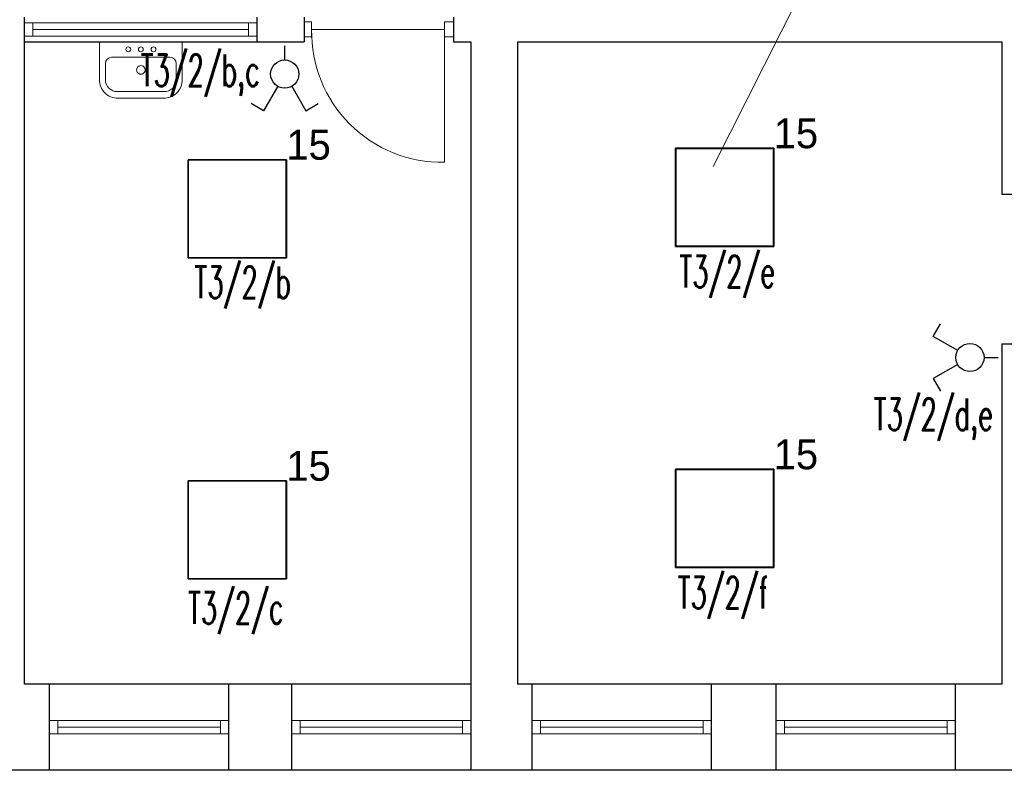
# Model space of a CAD drawing. Header units: millimetres. Extents: x 2260 to 32334, y -33324 to 11762.
# Tile 59 of 79: x 12989 to 13583, y 6196 to 6648. Entities that reach past the tile are written whole.
import ezdxf
from ezdxf.enums import TextEntityAlignment as Align

# ---------------------------------------------------------------- set-up
doc = ezdxf.new("R2010")
doc.units = ezdxf.units.MM
for name, color, linetype, lineweight in [('B_Wyposażenie', 10, 'Continuous', 9), ('E-OPISY', 7, 'Continuous', 0), ('stolarka', 3, 'Continuous', 9), ('ściany nośne', 1, 'Continuous', 25)]:
    doc.layers.add(name, color=color, linetype=linetype, lineweight=lineweight)
for name, color, linetype in [('DLX_BLD1_LUM', 142, 'Continuous'), ('DLX_BLD1_LUMKEY_IDX', 142, 'Continuous'), ('EL_OS_Adres_Opraw', 7, 'Continuous'), ('EL_OSPRZĘT OŚW.', 142, 'Continuous')]:
    doc.layers.add(name, color=color, linetype=linetype)
doc.styles.add('ADESK1', font='romans', dxfattribs={"oblique": 15})
doc.styles.add('TableTextStyle', font='txt')

msp = doc.modelspace()

# ---------------------------------------------------------------- linework, layer by layer
at = {"layer": 'B_Wyposażenie', "color": 0}
for p, q in [((13037.053, 6612.104), (13037.053, 6634.844)), ((13037.053, 6634.844), (13087.008, 6634.844)), ((13087.008, 6612.104), (13087.008, 6634.844)), ((13079.613, 6625.571), (13044.449, 6625.571)), ((13040.698, 6621.821), (13040.698, 6612.06)), ((13083.363, 6621.821), (13083.363, 6612.06)), ((13059.531, 6604.859), (13047.899, 6604.859)), ((13050.418, 6600.855), (13048.191, 6600.855)), ((13059.531, 6600.855), (13048.303, 6600.855)), ((13050.418, 6604.859), (13049.001, 6604.859)), ((13059.531, 6604.859), (13076.162, 6604.859)), ((13059.531, 6600.855), (13075.759, 6600.855)), ((13068.644, 6604.859), (13070.06, 6604.859)), ((13068.644, 6600.855), (13070.871, 6600.855))]:
    msp.add_line(p, q, dxfattribs=at)
for centre in [(13054.475, 6630.36), (13069.716, 6630.36)]:
    msp.add_circle(centre, 1.463, dxfattribs=at)
for centre, radius, start, end in [((13062.095, 6630.36), 1.463, 90, 270), ((13062.095, 6630.36), 1.463, 270, 90), ((13044.449, 6621.82), 3.751, 90.011278, 179.988722), ((13079.612, 6621.82), 3.751, 0.011278, 89.988722), ((13062.095, 6617.963), 2.565, 89.996323, 270.003677), ((13062.096, 6617.963), 2.565, 269.996323, 90.003677), ((13048.302, 6612.104), 11.249, 179.997207, 270.002793), ((13047.899, 6612.06), 7.201, 180.003602, 269.996398), ((13075.759, 6612.104), 11.249, 269.997207, 0.002793), ((13076.162, 6612.06), 7.201, 270.003602, 359.996398)]:
    msp.add_arc(centre, radius, start, end, dxfattribs=at)
at = {"layer": 'DLX_BLD1_LUM'}
for points in [[(13384.338, 6511.585, 0), (13384.338, 6570.785, 0)], [(13384.338, 6570.785, 0), (13384.338, 6570.785, 0)], [(13384.338, 6570.785, 0), (13384.338, 6511.585, 0)], [(13384.338, 6570.785, 0), (13443.537, 6570.785, 0)], [(13443.537, 6570.785, 0), (13384.338, 6570.785, 0)], [(13384.338, 6570.785, 0), (13384.338, 6570.785, 0)], [(13443.537, 6570.785, 0), (13384.338, 6570.785, 0)], [(13384.338, 6570.785, 0), (13384.338, 6511.585, 0)], [(13384.338, 6511.585, 0), (13384.338, 6570.785, 0)], [(13384.338, 6570.785, 0), (13443.537, 6570.785, 0)], [(13443.437, 6570.685, 0), (13384.438, 6570.685, 0)], [(13384.438, 6570.685, 0), (13384.438, 6511.685, 0)], [(13384.438, 6511.685, 0), (13384.438, 6570.685, 0)], [(13384.438, 6570.685, 0), (13443.437, 6570.685, 0)], [(13443.437, 6511.685, 0), (13443.437, 6570.685, 0)], [(13443.437, 6570.685, 0), (13443.437, 6511.685, 0)], [(13443.537, 6570.785, 0), (13443.537, 6570.785, 0)], [(13443.537, 6570.785, 0), (13443.537, 6511.585, 0)], [(13443.537, 6511.585, 0), (13443.537, 6570.785, 0)], [(13443.537, 6570.785, 0), (13443.537, 6570.785, 0)], [(13443.537, 6511.585, 0), (13443.537, 6570.785, 0)], [(13443.537, 6570.785, 0), (13443.537, 6511.585, 0)], [(13090.585, 6504.657, 0), (13090.585, 6563.857, 0)], [(13090.585, 6563.857, 0), (13090.585, 6563.857, 0)], [(13090.585, 6563.857, 0), (13090.585, 6504.657, 0)], [(13090.585, 6563.857, 0), (13149.785, 6563.857, 0)], [(13149.785, 6563.857, 0), (13090.585, 6563.857, 0)], [(13090.585, 6563.857, 0), (13090.585, 6563.857, 0)], [(13149.785, 6563.857, 0), (13090.585, 6563.857, 0)], [(13090.585, 6563.857, 0), (13090.585, 6504.657, 0)], [(13090.585, 6504.657, 0), (13090.585, 6563.857, 0)], [(13090.585, 6563.857, 0), (13149.785, 6563.857, 0)], [(13149.685, 6563.757, 0), (13090.685, 6563.757, 0)], [(13090.685, 6563.757, 0), (13090.685, 6504.757, 0)], [(13090.685, 6504.757, 0), (13090.685, 6563.757, 0)], [(13090.685, 6563.757, 0), (13149.685, 6563.757, 0)], [(13149.685, 6504.757, 0), (13149.685, 6563.757, 0)], [(13149.685, 6563.757, 0), (13149.685, 6504.757, 0)], [(13149.785, 6563.857, 0), (13149.785, 6563.857, 0)], [(13149.785, 6563.857, 0), (13149.785, 6504.657, 0)], [(13149.785, 6504.657, 0), (13149.785, 6563.857, 0)], [(13149.785, 6563.857, 0), (13149.785, 6563.857, 0)], [(13149.785, 6504.657, 0), (13149.785, 6563.857, 0)], [(13149.785, 6563.857, 0), (13149.785, 6504.657, 0)], [(13384.338, 6511.585, 0), (13384.338, 6511.585, 0)], [(13443.537, 6511.585, 0), (13384.338, 6511.585, 0)], [(13384.338, 6511.585, 0), (13384.338, 6511.585, 0)], [(13384.338, 6511.585, 0), (13443.537, 6511.585, 0)], [(13384.338, 6511.585, 0), (13443.537, 6511.585, 0)], [(13443.537, 6511.585, 0), (13384.338, 6511.585, 0)], [(13384.438, 6511.685, 0), (13443.437, 6511.685, 0)], [(13443.437, 6511.685, 0), (13384.438, 6511.685, 0)], [(13443.537, 6511.585, 0), (13443.537, 6511.585, 0)], [(13443.537, 6511.585, 0), (13443.537, 6511.585, 0)], [(13090.585, 6504.657, 0), (13090.585, 6504.657, 0)], [(13149.785, 6504.657, 0), (13090.585, 6504.657, 0)], [(13090.585, 6504.657, 0), (13090.585, 6504.657, 0)], [(13090.585, 6504.657, 0), (13149.785, 6504.657, 0)], [(13090.585, 6504.657, 0), (13149.785, 6504.657, 0)], [(13149.785, 6504.657, 0), (13090.585, 6504.657, 0)], [(13090.685, 6504.757, 0), (13149.685, 6504.757, 0)], [(13149.685, 6504.757, 0), (13090.685, 6504.757, 0)], [(13149.785, 6504.657, 0), (13149.785, 6504.657, 0)], [(13149.785, 6504.657, 0), (13149.785, 6504.657, 0)], [(13384.338, 6318.084, 0), (13384.338, 6377.284, 0)], [(13384.338, 6377.284, 0), (13384.338, 6377.284, 0)], [(13384.338, 6377.284, 0), (13384.338, 6318.084, 0)], [(13384.338, 6377.284, 0), (13443.537, 6377.284, 0)], [(13443.537, 6377.284, 0), (13384.338, 6377.284, 0)], [(13384.338, 6377.284, 0), (13384.338, 6377.284, 0)], [(13443.537, 6377.284, 0), (13384.338, 6377.284, 0)], [(13384.338, 6377.284, 0), (13384.338, 6318.084, 0)], [(13384.338, 6318.084, 0), (13384.338, 6377.284, 0)], [(13384.338, 6377.284, 0), (13443.537, 6377.284, 0)], [(13443.437, 6377.184, 0), (13384.438, 6377.184, 0)], [(13384.438, 6377.184, 0), (13384.438, 6318.184, 0)], [(13384.438, 6318.184, 0), (13384.438, 6377.184, 0)], [(13384.438, 6377.184, 0), (13443.437, 6377.184, 0)], [(13443.437, 6318.184, 0), (13443.437, 6377.184, 0)], [(13443.437, 6377.184, 0), (13443.437, 6318.184, 0)], [(13443.537, 6377.284, 0), (13443.537, 6377.284, 0)], [(13443.537, 6377.284, 0), (13443.537, 6318.084, 0)], [(13443.537, 6318.084, 0), (13443.537, 6377.284, 0)], [(13443.537, 6377.284, 0), (13443.537, 6377.284, 0)], [(13443.537, 6318.084, 0), (13443.537, 6377.284, 0)], [(13443.537, 6377.284, 0), (13443.537, 6318.084, 0)], [(13090.585, 6311.156, 0), (13090.585, 6370.356, 0)], [(13090.585, 6370.356, 0), (13090.585, 6370.356, 0)], [(13090.585, 6370.356, 0), (13090.585, 6311.156, 0)], [(13090.585, 6370.356, 0), (13149.785, 6370.356, 0)], [(13149.785, 6370.356, 0), (13090.585, 6370.356, 0)], [(13090.585, 6370.356, 0), (13090.585, 6370.356, 0)], [(13149.785, 6370.356, 0), (13090.585, 6370.356, 0)], [(13090.585, 6370.356, 0), (13090.585, 6311.156, 0)], [(13090.585, 6311.156, 0), (13090.585, 6370.356, 0)], [(13090.585, 6370.356, 0), (13149.785, 6370.356, 0)], [(13149.685, 6370.256, 0), (13090.685, 6370.256, 0)], [(13090.685, 6370.256, 0), (13090.685, 6311.256, 0)], [(13090.685, 6311.256, 0), (13090.685, 6370.256, 0)], [(13090.685, 6370.256, 0), (13149.685, 6370.256, 0)], [(13149.685, 6311.256, 0), (13149.685, 6370.256, 0)], [(13149.685, 6370.256, 0), (13149.685, 6311.256, 0)], [(13149.785, 6370.356, 0), (13149.785, 6370.356, 0)], [(13149.785, 6370.356, 0), (13149.785, 6311.156, 0)], [(13149.785, 6311.156, 0), (13149.785, 6370.356, 0)], [(13149.785, 6370.356, 0), (13149.785, 6370.356, 0)], [(13149.785, 6311.156, 0), (13149.785, 6370.356, 0)], [(13149.785, 6370.356, 0), (13149.785, 6311.156, 0)], [(13384.338, 6318.084, 0), (13384.338, 6318.084, 0)], [(13443.537, 6318.084, 0), (13384.338, 6318.084, 0)], [(13384.338, 6318.084, 0), (13384.338, 6318.084, 0)], [(13384.338, 6318.084, 0), (13443.537, 6318.084, 0)], [(13384.338, 6318.084, 0), (13443.537, 6318.084, 0)], [(13443.537, 6318.084, 0), (13384.338, 6318.084, 0)], [(13384.438, 6318.184, 0), (13443.437, 6318.184, 0)], [(13443.437, 6318.184, 0), (13384.438, 6318.184, 0)], [(13443.537, 6318.084, 0), (13443.537, 6318.084, 0)], [(13443.537, 6318.084, 0), (13443.537, 6318.084, 0)], [(13090.585, 6311.156, 0), (13090.585, 6311.156, 0)], [(13149.785, 6311.156, 0), (13090.585, 6311.156, 0)], [(13090.585, 6311.156, 0), (13090.585, 6311.156, 0)], [(13090.585, 6311.156, 0), (13149.785, 6311.156, 0)], [(13090.585, 6311.156, 0), (13149.785, 6311.156, 0)], [(13149.785, 6311.156, 0), (13090.585, 6311.156, 0)], [(13090.685, 6311.256, 0), (13149.685, 6311.256, 0)], [(13149.685, 6311.256, 0), (13090.685, 6311.256, 0)], [(13149.785, 6311.156, 0), (13149.785, 6311.156, 0)], [(13149.785, 6311.156, 0), (13149.785, 6311.156, 0)]]:
    msp.add_polyline3d(points, dxfattribs=at)
at = {"layer": 'E-OPISY', "color": 0}
msp.add_line((13407.004, 6559.848), (13556.026, 6854.89), dxfattribs=at)
at = {"layer": 'EL_OSPRZĘT OŚW.'}
for p, q in [((13148.809, 6623.944), (13148.809, 6632.444)), ((13144.559, 6608.083), (13136.059, 6593.361)), ((13153.059, 6608.083), (13161.559, 6593.361)), ((13136.059, 6593.361), (13128.575, 6597.681)), ((13161.559, 6593.361), (13169.042, 6597.681)), ((13539.718, 6457.387), (13544.039, 6464.871)), ((13554.441, 6448.887), (13539.718, 6457.387)), ((13554.441, 6440.387), (13539.718, 6431.887)), ((13570.302, 6444.637), (13578.802, 6444.637)), ((13539.718, 6431.887), (13544.039, 6424.404))]:
    msp.add_line(p, q, dxfattribs=at)
for centre in [(13148.809, 6615.444), (13561.802, 6444.637)]:
    msp.add_circle(centre, 8.5, dxfattribs=at)
at = {"layer": 'stolarka', "color": 0}
for p, q in [((12992.031, 6646.344), (12997.031, 6646.344)), ((12997.031, 6646.344), (12997.031, 6638.344)), ((12997.031, 6646.344), (13132.031, 6646.344)), ((12997.031, 6642.344), (13127.031, 6642.344)), ((13132.031, 6646.344), (13127.031, 6646.344)), ((13127.031, 6646.344), (13127.031, 6638.344)), ((13165.025, 6646.844), (13160.525, 6646.844)), ((13165.025, 6646.844), (13165.025, 6637.844)), ((13245.025, 6642.344), (13165.025, 6642.344)), ((13245.025, 6646.844), (13245.025, 6637.844)), ((13245.025, 6646.844), (13250.525, 6646.844)), ((13245.025, 6642.344), (13245.025, 6562.344)), ((12997.031, 6638.344), (12992.031, 6638.344)), ((12997.031, 6638.344), (13127.031, 6638.344)), ((13127.031, 6638.344), (13132.031, 6638.344)), ((13165.025, 6637.844), (13160.525, 6637.844)), ((13245.025, 6637.844), (13250.525, 6637.844)), ((13007.029, 6225.842), (13012.029, 6225.842)), ((13012.029, 6225.842), (13012.029, 6217.842)), ((13012.029, 6225.842), (13110.029, 6225.842)), ((13115.029, 6225.842), (13110.029, 6225.842)), ((13110.029, 6225.842), (13110.029, 6217.842)), ((13153.029, 6225.842), (13158.029, 6225.842)), ((13158.029, 6225.842), (13158.029, 6217.842)), ((13158.029, 6225.842), (13256.029, 6225.842)), ((13261.029, 6225.842), (13256.029, 6225.842)), ((13256.029, 6225.842), (13256.029, 6217.842)), ((13298.029, 6225.842), (13303.029, 6225.842)), ((13303.029, 6225.842), (13303.029, 6217.842)), ((13303.029, 6225.842), (13401.029, 6225.842)), ((13406.029, 6225.842), (13401.029, 6225.842)), ((13401.029, 6225.842), (13401.029, 6217.842)), ((13445.029, 6225.842), (13450.029, 6225.842)), ((13450.029, 6225.842), (13450.029, 6217.842)), ((13450.029, 6225.842), (13548.029, 6225.842)), ((13553.029, 6225.842), (13548.029, 6225.842)), ((13548.029, 6225.842), (13548.029, 6217.842)), ((13012.029, 6221.842), (13110.029, 6221.842)), ((13158.029, 6221.842), (13256.029, 6221.842)), ((13303.029, 6221.842), (13401.029, 6221.842)), ((13450.029, 6221.842), (13548.029, 6221.842)), ((13012.029, 6217.842), (13007.029, 6217.842)), ((13012.029, 6217.842), (13110.029, 6217.842)), ((13110.029, 6217.842), (13115.029, 6217.842)), ((13158.029, 6217.842), (13153.029, 6217.842)), ((13158.029, 6217.842), (13256.029, 6217.842)), ((13256.029, 6217.842), (13261.029, 6217.842)), ((13303.029, 6217.842), (13298.029, 6217.842)), ((13303.029, 6217.842), (13401.029, 6217.842)), ((13401.029, 6217.842), (13406.029, 6217.842)), ((13450.029, 6217.842), (13445.029, 6217.842)), ((13450.029, 6217.842), (13548.029, 6217.842)), ((13548.029, 6217.842), (13553.029, 6217.842))]:
    msp.add_line(p, q, dxfattribs=at)
msp.add_lwpolyline([(13245.025, 6562.344, -0.4257353), (13165.025, 6642.344)], format="xyb", dxfattribs=at)
at = {"layer": 'ściany nośne', "color": 0}
for p, q in [((12992.031, 6634.844), (12992.031, 6649.844)), ((13132.031, 6649.844), (13132.031, 6634.844)), ((13160.525, 6649.844), (13160.525, 6634.844)), ((13250.525, 6649.844), (13250.525, 6634.844)), ((12992.029, 6247.842), (12992.031, 6634.844)), ((12992.031, 6634.844), (13132.031, 6634.844)), ((13132.031, 6634.844), (13152.025, 6634.844)), ((13152.025, 6634.844), (13160.525, 6634.844)), ((13250.525, 6634.844), (13261.026, 6634.844)), ((13261.026, 6634.844), (13261.026, 6247.842)), ((13289.026, 6634.844), (13289.026, 6247.842)), ((13289.026, 6634.844), (13581.026, 6634.844)), ((13581.026, 6634.844), (13581.026, 6542.84)), ((13596.026, 6542.84), (13581.026, 6542.84)), ((13581.026, 6452.84), (13581.026, 6247.842)), ((13581.026, 6452.84), (13596.026, 6452.84)), ((13261.029, 6247.842), (12992.029, 6247.842)), ((13007.029, 6195.842), (13007.029, 6247.842)), ((13115.029, 6195.842), (13115.029, 6247.842)), ((13153.029, 6195.842), (13153.029, 6247.842)), ((13261.029, 6247.842), (13261.029, 6195.842)), ((13581.026, 6247.842), (13289.026, 6247.842)), ((13298.029, 6195.842), (13298.029, 6247.842)), ((13406.029, 6195.842), (13406.029, 6247.842)), ((13445.029, 6195.842), (13445.029, 6247.842)), ((13553.029, 6195.842), (13553.029, 6247.842)), ((14048.029, 6195.842), (11459.026, 6195.842))]:
    msp.add_line(p, q, dxfattribs=at)

# ---------------------------------------------------------------- texts
at = {"layer": 'DLX_BLD1_LUMKEY_IDX', "style": 'TableTextStyle'}
for p in [(13443.538, 6570.785), (13149.785, 6563.857), (13443.538, 6377.284), (13149.785, 6370.356)]:
    msp.add_text('15', height=18, dxfattribs=at).set_placement(p)
at = {"layer": 'EL_OS_Adres_Opraw', "style": 'ADESK1', "width": 0.6}
for s, p in [('T3/2/b,c', (13097.853, 6627.168, 1.103)), ('T3/2/e', (13415.467, 6505.86, 1.103)), ('T3/2/b', (13123.472, 6499.435, 1.103)), ('T3/2/d,e', (13539.69, 6419.832, 1.103)), ('T3/2/f', (13412.968, 6312.386, 1.103)), ('T3/2/c', (13119.296, 6303.182, 1.103))]:
    msp.add_text(s, height=19, rotation=359.999997, dxfattribs=at).set_placement(p, align=Align.TOP_CENTER)

doc.saveas('drawing.dxf')
